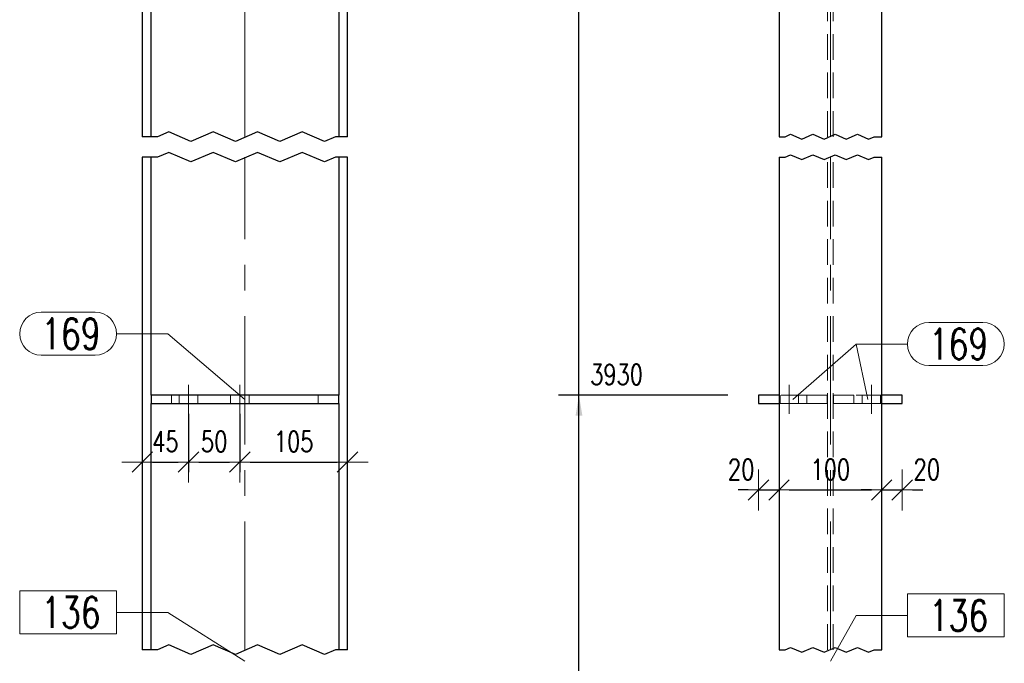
# Model space of a CAD drawing. Header units: millimetres. Extents: x -165 to 441, y 14674 to 15169.
# Tile 6 of 21: x 32 to 128, y 14897 to 14960. Entities that reach past the tile are written whole.
import ezdxf

# ---------------------------------------------------------------- set-up
doc = ezdxf.new("R2010")
doc.units = ezdxf.units.MM
doc.header["$LTSCALE"] = 10
doc.linetypes.add('HIDDEN', pattern=[0.375, 0.25, -0.125])
doc.linetypes.add('MITTE', pattern=[2, 1.25, -0.25, 0.25, -0.25])
doc.layers.get('Defpoints').update_dxf_attribs({"color": 1})
for name, color, linetype, lineweight in [('PS_DIM', 4, 'Continuous', 13), ('PS_Hidden', 2, 'HIDDEN', 9), ('PS_Mid', 5, 'MITTE', 15), ('PS_Pos', 1, 'Continuous', 15), ('PS_Shape', 161, 'Continuous', 30), ('PS_SOLID', 7, 'Continuous', 30)]:
    doc.layers.add(name, color=color, linetype=linetype, lineweight=lineweight)
doc.styles.add('simplex', font='simplex.shx', dxfattribs={"width": 0.75})
doc.dimstyles.new('1_10_GŁ_DS1-LS10', dxfattribs={"dimtxt": 2, "dimasz": 2, "dimexe": 2, "dimexo": 5, "dimgap": 1, "dimtad": 1, "dimjust": 4, "dimdec": 0, "dimlfac": 10, "dimtxsty": 'simplex', "dimblk1": 'NONE', "dimsah": 1, "dimcen": 2, "dimclrd": 256, "dimclre": 256, "dimclrt": 3, "dimadec": 1, "dimazin": 0, "dimtfac": 1, "dimtdec": 0, "dimtmove": 2, "dimatfit": 3, "dimfxl": 1, "dimarcsym": 0})
doc.dimstyles.new('1_10_PRZ', dxfattribs={"dimtxt": 2, "dimasz": 1, "dimexe": 2, "dimexo": 5, "dimgap": 1, "dimtad": 1, "dimdec": 0, "dimlfac": 10, "dimtxsty": 'simplex', "dimblk": 'dimznak', "dimcen": 2, "dimse1": 1, "dimse2": 1, "dimclrt": 3, "dimadec": 1, "dimazin": 0, "dimtfac": 1, "dimtdec": 0, "dimtix": 1, "dimtmove": 2, "dimatfit": 3, "dimldrblk": 'dim-grot', "dimfxl": 1, "dimarcsym": 0})
doc.dimstyles.new('1_10_SC', dxfattribs={"dimtxt": 2, "dimasz": 1, "dimexe": 1, "dimexo": 1, "dimgap": 1, "dimtad": 1, "dimdec": 0, "dimlfac": 10, "dimtxsty": 'simplex', "dimblk": 'dimznak', "dimcen": 2, "dimclrd": 256, "dimclre": 256, "dimclrt": 3, "dimadec": 1, "dimazin": 0, "dimtfac": 1, "dimtdec": 0, "dimtix": 1, "dimtmove": 2, "dimatfit": 3, "dimldrblk": 'dim-grot', "dimfxl": 1, "dimarcsym": 0})

# ---------------------------------------------------------------- blocks, each defined once
blk = doc.blocks.new('*D54')
at = {"layer": 'Defpoints', "color": 0, "transparency": 16777216}
for p in [(86.38, 14923.193), (105.88, 14923.193), (115.88, 14820.893)]:
    blk.add_point(p, dxfattribs=at)
at = {"layer": 'PS_DIM', "lineweight": -2, "transparency": 16777216}
for p, q in [((100.88, 14923.193), (84.38, 14923.193)), ((86.38, 14820.893), (86.38, 14921.193)), ((110.88, 14820.893), (84.38, 14820.893))]:
    blk.add_line(p, q, dxfattribs=at)
at = {"layer": 'PS_DIM', "transparency": 16777216}
blk.add_solid([(86.047, 14921.193), (86.714, 14921.193), (86.38, 14923.193)], dxfattribs=at)
at = {"layer": 'PS_DIM', "color": 3, "transparency": 16777216, "insert": (90.043, 14925.213), "char_height": 2, "attachment_point": 5, "rotation": 0.0573, "style": 'simplex'}
blk.add_mtext('3930', dxfattribs=at)
blk = doc.blocks.new('_None')
blk = doc.blocks.new('*D55')
at = {"layer": 'Defpoints', "color": 0, "transparency": 16777216}
for p in [(86.38, 14973.669), (105.88, 14973.669), (115.88, 14820.893)]:
    blk.add_point(p, dxfattribs=at)
at = {"layer": 'PS_DIM', "lineweight": -2, "transparency": 16777216}
for p, q in [((100.88, 14973.669), (84.38, 14973.669)), ((86.38, 14820.893), (86.38, 14971.669)), ((110.88, 14820.893), (84.38, 14820.893))]:
    blk.add_line(p, q, dxfattribs=at)
at = {"layer": 'PS_DIM', "transparency": 16777216}
blk.add_solid([(86.047, 14971.669), (86.714, 14971.669), (86.38, 14973.669)], dxfattribs=at)
at = {"layer": 'PS_DIM', "color": 3, "transparency": 16777216, "insert": (90.043, 14971.649), "char_height": 2, "attachment_point": 5, "rotation": 0.0573, "style": 'simplex'}
blk.add_mtext('5372', dxfattribs=at)
blk = doc.blocks.new('*D56')
at = {"layer": 'Defpoints', "color": 0, "transparency": 16777216}
for p in [(86.38, 14975.072), (104.047, 14975.072), (115.88, 14820.893)]:
    blk.add_point(p, dxfattribs=at)
at = {"layer": 'PS_DIM', "lineweight": -2, "transparency": 16777216}
for p, q in [((99.047, 14975.072), (84.38, 14975.072)), ((86.38, 14820.893), (86.38, 14973.072)), ((110.88, 14820.893), (84.38, 14820.893))]:
    blk.add_line(p, q, dxfattribs=at)
at = {"layer": 'PS_DIM', "transparency": 16777216}
blk.add_solid([(86.047, 14973.072), (86.714, 14973.072), (86.38, 14975.072)], dxfattribs=at)
at = {"layer": 'PS_DIM', "color": 3, "transparency": 16777216, "insert": (90.008, 14977.092), "char_height": 2, "attachment_point": 5, "rotation": 0.0573, "style": 'simplex'}
blk.add_mtext('5386', dxfattribs=at)
blk = doc.blocks.new('dimznak')
at = {"color": 0}
for points in [[(0, 2), (0, -2)], [(-2, 0), (2, 0)]]:
    blk.add_lwpolyline(points, dxfattribs=at)
at = {"color": 2}
blk.add_lwpolyline([(1, 1), (-1, -1)], dxfattribs=at)
blk = doc.blocks.new('*D60')
at = {"layer": 'Defpoints', "color": 0, "transparency": 16777216}
for p in [(103.88, 14922.393), (105.88, 14922.393), (105.88, 14913.964)]:
    blk.add_point(p, dxfattribs=at)
at = {"layer": 'PS_DIM', "color": 0, "lineweight": -2, "transparency": 16777216}
for p, q in [((102.88, 14913.964), (101.88, 14913.964)), ((103.88, 14913.964), (105.88, 14913.964)), ((106.88, 14913.964), (107.88, 14913.964))]:
    blk.add_line(p, q, dxfattribs=at)
blk.add_blockref('dimznak', (103.88, 14913.964), dxfattribs=at)
at = {"layer": 'PS_DIM', "color": 0, "lineweight": -2, "transparency": 16777216, "rotation": 180}
blk.add_blockref('dimznak', (105.88, 14913.964), dxfattribs=at)
at = {"layer": 'PS_DIM', "color": 3, "transparency": 16777216, "insert": (102.19, 14915.964), "char_height": 2, "attachment_point": 5, "style": 'simplex'}
blk.add_mtext('20', dxfattribs=at)
blk = doc.blocks.new('dim-grot')
blk.add_hatch(color=256).paths.add_polyline_path([(0, 0), (-2, 0.5), (-2, -0.5)])
blk.add_lwpolyline([(0, 0), (-2, 0.5), (-2, -0.5), (0, 0)])
blk = doc.blocks.new('*D61')
at = {"layer": 'Defpoints', "color": 0, "transparency": 16777216}
for p in [(105.88, 14922.393), (115.88, 14922.393), (115.88, 14913.964)]:
    blk.add_point(p, dxfattribs=at)
at = {"layer": 'PS_DIM', "color": 0, "lineweight": -2, "transparency": 16777216}
blk.add_line((106.88, 14913.964), (114.88, 14913.964), dxfattribs=at)
at = {"layer": 'PS_DIM', "color": 0, "lineweight": -2, "transparency": 16777216, "rotation": 180}
blk.add_blockref('dimznak', (105.88, 14913.964), dxfattribs=at)
at = {"layer": 'PS_DIM', "color": 0, "lineweight": -2, "transparency": 16777216}
blk.add_blockref('dimznak', (115.88, 14913.964), dxfattribs=at)
at = {"layer": 'PS_DIM', "color": 3, "transparency": 16777216, "insert": (110.88, 14915.964), "char_height": 2, "attachment_point": 5, "style": 'simplex'}
blk.add_mtext('100', dxfattribs=at)
blk = doc.blocks.new('*D62')
at = {"layer": 'Defpoints', "color": 0, "transparency": 16777216}
for p in [(115.88, 14922.393), (117.88, 14922.393), (117.88, 14913.964)]:
    blk.add_point(p, dxfattribs=at)
at = {"layer": 'PS_DIM', "color": 0, "lineweight": -2, "transparency": 16777216}
for p, q in [((114.88, 14913.964), (113.88, 14913.964)), ((115.88, 14913.964), (117.88, 14913.964)), ((118.88, 14913.964), (119.88, 14913.964))]:
    blk.add_line(p, q, dxfattribs=at)
blk.add_blockref('dimznak', (115.88, 14913.964), dxfattribs=at)
at = {"layer": 'PS_DIM', "color": 0, "lineweight": -2, "transparency": 16777216, "rotation": 180}
blk.add_blockref('dimznak', (117.88, 14913.964), dxfattribs=at)
at = {"layer": 'PS_DIM', "color": 3, "transparency": 16777216, "insert": (120.283, 14915.964), "char_height": 2, "attachment_point": 5, "style": 'simplex'}
blk.add_mtext('20', dxfattribs=at)
blk = doc.blocks.new('*D71')
at = {"layer": 'Defpoints', "color": 0, "transparency": 16777216}
for p in [(48.326, 14921.393), (43.826, 14919.984), (48.326, 14916.68)]:
    blk.add_point(p, dxfattribs=at)
at = {"layer": 'PS_DIM', "color": 0, "lineweight": -2, "transparency": 16777216}
blk.add_line((44.826, 14916.68), (47.326, 14916.68), dxfattribs=at)
at = {"layer": 'PS_DIM', "color": 0, "lineweight": -2, "transparency": 16777216, "rotation": 180}
blk.add_blockref('dimznak', (43.826, 14916.68), dxfattribs=at)
at = {"layer": 'PS_DIM', "color": 0, "lineweight": -2, "transparency": 16777216}
blk.add_blockref('dimznak', (48.326, 14916.68), dxfattribs=at)
at = {"layer": 'PS_DIM', "color": 3, "transparency": 16777216, "insert": (46.076, 14918.68), "char_height": 2, "attachment_point": 5, "style": 'simplex'}
blk.add_mtext('45', dxfattribs=at)
blk = doc.blocks.new('*D72')
at = {"layer": 'Defpoints', "color": 0, "transparency": 16777216}
for p in [(48.326, 14922.393), (53.326, 14922.393), (53.326, 14916.68)]:
    blk.add_point(p, dxfattribs=at)
at = {"layer": 'PS_DIM', "lineweight": -2, "transparency": 16777216}
for p, q in [((48.326, 14921.393), (48.326, 14915.68)), ((53.326, 14921.393), (53.326, 14915.68)), ((49.326, 14916.68), (52.326, 14916.68))]:
    blk.add_line(p, q, dxfattribs=at)
at = {"layer": 'PS_DIM', "lineweight": -2, "transparency": 16777216, "rotation": 180}
blk.add_blockref('dimznak', (48.326, 14916.68), dxfattribs=at)
at = {"layer": 'PS_DIM', "lineweight": -2, "transparency": 16777216}
blk.add_blockref('dimznak', (53.326, 14916.68), dxfattribs=at)
at = {"layer": 'PS_DIM', "color": 3, "transparency": 16777216, "insert": (50.826, 14918.68), "char_height": 2, "attachment_point": 5, "style": 'simplex'}
blk.add_mtext('50', dxfattribs=at)
blk = doc.blocks.new('*D73')
at = {"layer": 'Defpoints', "color": 0, "transparency": 16777216}
for p in [(53.326, 14921.393), (63.826, 14920.598), (63.826, 14916.68)]:
    blk.add_point(p, dxfattribs=at)
at = {"layer": 'PS_DIM', "color": 0, "lineweight": -2, "transparency": 16777216}
blk.add_line((54.326, 14916.68), (62.826, 14916.68), dxfattribs=at)
at = {"layer": 'PS_DIM', "color": 0, "lineweight": -2, "transparency": 16777216, "rotation": 180}
blk.add_blockref('dimznak', (53.326, 14916.68), dxfattribs=at)
at = {"layer": 'PS_DIM', "color": 0, "lineweight": -2, "transparency": 16777216}
blk.add_blockref('dimznak', (63.826, 14916.68), dxfattribs=at)
at = {"layer": 'PS_DIM', "color": 3, "transparency": 16777216, "insert": (58.576, 14918.68), "char_height": 2, "attachment_point": 5, "style": 'simplex'}
blk.add_mtext('105', dxfattribs=at)
blk = doc.blocks.new('*X228')
at = {"color": 1}
for p, q in [((46.396, 14948.851), (45.312, 14948.393)), ((48.563, 14947.935), (46.396, 14948.851)), ((50.73, 14948.851), (48.563, 14947.935)), ((52.898, 14947.935), (50.73, 14948.851)), ((55.065, 14948.851), (52.898, 14947.935)), ((57.232, 14947.935), (55.065, 14948.851)), ((59.399, 14948.851), (57.232, 14947.935)), ((61.566, 14947.935), (59.399, 14948.851)), ((45.312, 14948.393), (43.826, 14948.393)), ((62.65, 14948.393), (61.566, 14947.935)), ((63.826, 14948.393), (62.65, 14948.393)), ((46.396, 14946.851), (45.312, 14946.393)), ((48.563, 14945.935), (46.396, 14946.851)), ((50.73, 14946.851), (48.563, 14945.935)), ((52.898, 14945.935), (50.73, 14946.851)), ((55.065, 14946.851), (52.898, 14945.935)), ((57.232, 14945.935), (55.065, 14946.851)), ((59.399, 14946.851), (57.232, 14945.935)), ((61.566, 14945.935), (59.399, 14946.851)), ((45.312, 14946.393), (43.826, 14946.393)), ((62.65, 14946.393), (61.566, 14945.935)), ((63.826, 14946.393), (62.65, 14946.393)), ((46.396, 14898.851), (45.312, 14898.393)), ((48.563, 14897.935), (46.396, 14898.851)), ((50.73, 14898.851), (48.563, 14897.935)), ((52.898, 14897.935), (50.73, 14898.851)), ((55.065, 14898.851), (52.898, 14897.935)), ((57.232, 14897.935), (55.065, 14898.851)), ((59.399, 14898.851), (57.232, 14897.935)), ((61.566, 14897.935), (59.399, 14898.851)), ((45.312, 14898.393), (43.826, 14898.393)), ((62.65, 14898.393), (61.566, 14897.935)), ((63.826, 14898.393), (62.65, 14898.393))]:
    blk.add_line(p, q, dxfattribs=at)
at = {"layer": 'PS_Hidden', "color": 2, "linetype": 'HIDDEN'}
for p, q in [((62.976, 14948.393), (62.976, 14973.669)), ((62.976, 14898.393), (62.976, 14946.393)), ((44.676, 14923.193), (44.676, 14922.393)), ((46.676, 14923.193), (46.676, 14922.393)), ((47.426, 14923.193), (47.426, 14922.393)), ((49.226, 14922.393), (49.226, 14923.193)), ((52.426, 14923.193), (52.426, 14922.393)), ((54.226, 14922.393), (54.226, 14923.193)), ((60.976, 14923.193), (60.976, 14922.393))]:
    blk.add_line(p, q, dxfattribs=at)
at = {"layer": 'PS_Mid', "color": 5, "linetype": 'MITTE'}
for p, q in [((53.826, 14948.393), (53.826, 14978.669)), ((53.826, 14898.393), (53.826, 14946.393)), ((48.326, 14921.393), (48.326, 14924.193)), ((48.326, 14921.393), (48.326, 14924.193)), ((53.326, 14921.393), (53.326, 14924.193)), ((53.326, 14921.393), (53.326, 14924.193))]:
    blk.add_line(p, q, dxfattribs=at)
at = {"layer": 'PS_SOLID', "color": 7, "linetype": 'Continuous'}
for p, q in [((43.826, 14972.602), (43.826, 14948.393)), ((44.676, 14948.393), (44.676, 14972.393)), ((62.976, 14972.393), (62.976, 14948.393)), ((63.826, 14948.393), (63.826, 14972.602)), ((43.826, 14946.393), (43.826, 14898.393)), ((44.676, 14923.193), (44.676, 14946.393)), ((62.976, 14946.393), (62.976, 14923.193)), ((63.826, 14898.393), (63.826, 14946.393)), ((62.976, 14923.193), (44.676, 14923.193)), ((44.676, 14923.193), (44.676, 14922.393)), ((62.976, 14922.393), (62.976, 14923.193)), ((44.676, 14922.393), (48.326, 14922.393)), ((44.676, 14898.393), (44.676, 14922.393)), ((48.326, 14922.393), (53.326, 14922.393)), ((53.326, 14922.393), (62.976, 14922.393)), ((62.976, 14922.393), (62.976, 14898.393))]:
    blk.add_line(p, q, dxfattribs=at)
blk = doc.blocks.new('*X229')
at = {"color": 1}
for p, q in [((41.326, 14904.13), (31.876, 14904.13)), ((31.876, 14904.13), (31.876, 14899.93)), ((41.326, 14899.93), (41.326, 14904.13)), ((41.326, 14902.03), (46.326, 14902.03)), ((53.826, 14897.281), (46.326, 14902.03)), ((31.876, 14899.93), (41.326, 14899.93))]:
    blk.add_line(p, q, dxfattribs=at)
at = {"color": 2, "style": 'simplex', "width": 0.75}
blk.add_text('136', height=3, dxfattribs=at).set_placement((33.976, 14900.53))
blk = doc.blocks.new('*X232')
at = {"color": 1}
for p, q in [((33.976, 14931.286), (39.226, 14931.286)), ((41.326, 14929.186), (46.326, 14929.186)), ((53.826, 14922.793), (46.326, 14929.186)), ((33.976, 14927.086), (39.226, 14927.086))]:
    blk.add_line(p, q, dxfattribs=at)
for centre, start, end in [((33.976, 14929.186), 90, 270), ((39.226, 14929.186), 270, 90)]:
    blk.add_arc(centre, 2.1, start, end, dxfattribs=at)
at = {"color": 2, "style": 'simplex', "width": 0.75}
blk.add_text('169', height=3, dxfattribs=at).set_placement((33.976, 14927.686))
blk = doc.blocks.new('*X233')
at = {"color": 1}
for p, q in [((33.976, 14931.286), (39.226, 14931.286)), ((41.326, 14929.186), (46.326, 14929.186)), ((53.826, 14922.793), (46.326, 14929.186)), ((33.976, 14927.086), (39.226, 14927.086))]:
    blk.add_line(p, q, dxfattribs=at)
for centre, start, end in [((33.976, 14929.186), 90, 270), ((39.226, 14929.186), 270, 90)]:
    blk.add_arc(centre, 2.1, start, end, dxfattribs=at)
at = {"color": 2, "style": 'simplex', "width": 0.75}
blk.add_text('169', height=3, dxfattribs=at).set_placement((33.976, 14927.686))
blk = doc.blocks.new('*X245')
at = {"color": 1}
for p, q in [((105.88, 14948.393), (106.469, 14948.393)), ((106.469, 14948.393), (107.01, 14948.622)), ((107.01, 14948.622), (108.094, 14948.164)), ((108.094, 14948.164), (109.178, 14948.622)), ((109.178, 14948.622), (110.261, 14948.164)), ((110.261, 14948.164), (111.345, 14948.622)), ((111.345, 14948.622), (112.428, 14948.164)), ((112.428, 14948.164), (113.512, 14948.622)), ((113.512, 14948.622), (114.596, 14948.164)), ((114.596, 14948.164), (115.137, 14948.393)), ((115.137, 14948.393), (115.88, 14948.393)), ((105.88, 14946.393), (106.469, 14946.393)), ((106.469, 14946.393), (107.01, 14946.622)), ((107.01, 14946.622), (108.094, 14946.164)), ((108.094, 14946.164), (109.178, 14946.622)), ((109.178, 14946.622), (110.261, 14946.164)), ((110.261, 14946.164), (111.345, 14946.622)), ((111.345, 14946.622), (112.428, 14946.164)), ((112.428, 14946.164), (113.512, 14946.622)), ((113.512, 14946.622), (114.596, 14946.164)), ((114.596, 14946.164), (115.137, 14946.393)), ((115.137, 14946.393), (115.88, 14946.393)), ((105.88, 14898.393), (106.469, 14898.393)), ((106.469, 14898.393), (107.01, 14898.622)), ((107.01, 14898.622), (108.094, 14898.164)), ((108.094, 14898.164), (109.178, 14898.622)), ((109.178, 14898.622), (110.261, 14898.164)), ((110.261, 14898.164), (111.345, 14898.622)), ((111.345, 14898.622), (112.428, 14898.164)), ((112.428, 14898.164), (113.512, 14898.622)), ((113.512, 14898.622), (114.596, 14898.164)), ((114.596, 14898.164), (115.137, 14898.393)), ((115.137, 14898.393), (115.88, 14898.393))]:
    blk.add_line(p, q, dxfattribs=at)
at = {"layer": 'PS_Hidden', "color": 2, "linetype": 'HIDDEN'}
for p, q in [((105.88, 14973.669), (105.88, 14948.393)), ((110.6, 14948.393), (110.6, 14973.166)), ((111.16, 14948.393), (111.16, 14973.106)), ((105.88, 14946.393), (105.88, 14923.193)), ((110.6, 14898.393), (110.6, 14946.393)), ((111.16, 14898.393), (111.16, 14946.393)), ((105.88, 14923.193), (105.88, 14922.393)), ((108.58, 14923.193), (105.88, 14923.193)), ((105.98, 14923.193), (105.98, 14922.393)), ((107.78, 14922.393), (107.78, 14923.193)), ((108.619, 14923.193), (108.58, 14923.193)), ((108.58, 14923.193), (108.58, 14922.393)), ((108.733, 14923.193), (108.619, 14923.193)), ((108.917, 14923.193), (108.733, 14923.193)), ((109.166, 14923.193), (108.917, 14923.193)), ((109.469, 14923.193), (109.166, 14923.193)), ((109.815, 14923.193), (109.469, 14923.193)), ((110.19, 14923.193), (109.815, 14923.193)), ((110.58, 14923.193), (110.19, 14923.193)), ((110.58, 14922.393), (110.58, 14923.193)), ((111.571, 14923.193), (111.18, 14923.193)), ((111.18, 14923.193), (111.18, 14922.393)), ((111.946, 14923.193), (111.571, 14923.193)), ((112.292, 14923.193), (111.946, 14923.193)), ((112.595, 14923.193), (112.292, 14923.193)), ((112.843, 14923.193), (112.595, 14923.193)), ((113.028, 14923.193), (112.843, 14923.193)), ((113.142, 14923.193), (113.028, 14923.193)), ((113.18, 14923.193), (113.142, 14923.193)), ((113.18, 14922.393), (113.18, 14923.193)), ((113.18, 14922.393), (113.18, 14923.193)), ((115.88, 14923.193), (113.18, 14923.193)), ((113.98, 14923.193), (113.98, 14922.393)), ((115.78, 14922.393), (115.78, 14923.193)), ((105.88, 14922.393), (106.88, 14922.393)), ((105.88, 14922.393), (105.88, 14898.393)), ((106.88, 14922.393), (108.58, 14922.393)), ((108.58, 14922.393), (108.619, 14922.393)), ((108.619, 14922.393), (108.733, 14922.393)), ((108.733, 14922.393), (108.917, 14922.393)), ((108.917, 14922.393), (109.166, 14922.393)), ((109.166, 14922.393), (109.469, 14922.393)), ((109.469, 14922.393), (109.815, 14922.393)), ((109.815, 14922.393), (110.19, 14922.393)), ((110.19, 14922.393), (110.58, 14922.393)), ((111.18, 14922.393), (111.571, 14922.393)), ((111.571, 14922.393), (111.946, 14922.393)), ((111.946, 14922.393), (112.292, 14922.393)), ((112.292, 14922.393), (112.595, 14922.393)), ((112.595, 14922.393), (112.843, 14922.393)), ((112.843, 14922.393), (113.028, 14922.393)), ((113.028, 14922.393), (113.142, 14922.393)), ((113.142, 14922.393), (113.18, 14922.393)), ((113.18, 14922.393), (114.88, 14922.393)), ((114.88, 14922.393), (115.88, 14922.393))]:
    blk.add_line(p, q, dxfattribs=at)
at = {"layer": 'PS_Mid', "color": 5, "linetype": 'MITTE'}
for p, q in [((110.88, 14948.393), (110.88, 14978.669)), ((110.88, 14898.393), (110.88, 14946.393)), ((106.88, 14921.393), (106.88, 14924.193)), ((106.88, 14921.393), (106.88, 14924.193)), ((114.88, 14921.393), (114.88, 14924.193)), ((114.88, 14921.393), (114.88, 14924.193))]:
    blk.add_line(p, q, dxfattribs=at)
at = {"layer": 'PS_SOLID', "color": 7, "linetype": 'Continuous'}
for p, q in [((105.88, 14973.669), (105.88, 14948.393)), ((115.88, 14948.393), (115.88, 14972.602)), ((105.88, 14946.393), (105.88, 14898.393)), ((115.88, 14898.393), (115.88, 14946.393)), ((105.88, 14923.193), (103.88, 14923.193)), ((103.88, 14923.193), (103.88, 14922.393)), ((117.88, 14923.193), (115.88, 14923.193)), ((117.88, 14922.393), (117.88, 14923.193)), ((103.88, 14922.393), (105.88, 14922.393)), ((115.88, 14922.393), (117.88, 14922.393))]:
    blk.add_line(p, q, dxfattribs=at)
blk = doc.blocks.new('*X246')
at = {"color": 1}
for p, q in [((127.83, 14903.833), (118.38, 14903.833)), ((118.38, 14903.833), (118.38, 14899.633)), ((127.83, 14899.633), (127.83, 14903.833)), ((110.88, 14897.281), (113.38, 14901.733)), ((113.38, 14901.733), (118.38, 14901.733)), ((118.38, 14899.633), (127.83, 14899.633))]:
    blk.add_line(p, q, dxfattribs=at)
at = {"color": 2, "style": 'simplex', "width": 0.75}
blk.add_text('136', height=3, dxfattribs=at).set_placement((120.48, 14900.233))
blk = doc.blocks.new('*X248')
at = {"color": 1}
for p, q in [((120.48, 14930.284), (125.73, 14930.284)), ((114.53, 14922.793), (113.38, 14928.184)), ((113.38, 14928.184), (118.38, 14928.184)), ((120.48, 14926.084), (125.73, 14926.084))]:
    blk.add_line(p, q, dxfattribs=at)
for centre, start, end in [((120.48, 14928.184), 90, 270), ((125.73, 14928.184), 270, 90)]:
    blk.add_arc(centre, 2.1, start, end, dxfattribs=at)
at = {"color": 2, "style": 'simplex', "width": 0.75}
blk.add_text('169', height=3, dxfattribs=at).set_placement((120.48, 14926.684))
blk = doc.blocks.new('*X249')
at = {"color": 1}
for p, q in [((120.48, 14930.284), (125.73, 14930.284)), ((107.23, 14922.793), (113.38, 14928.184)), ((113.38, 14928.184), (118.38, 14928.184)), ((120.48, 14926.084), (125.73, 14926.084))]:
    blk.add_line(p, q, dxfattribs=at)
for centre, start, end in [((120.48, 14928.184), 90, 270), ((125.73, 14928.184), 270, 90)]:
    blk.add_arc(centre, 2.1, start, end, dxfattribs=at)
at = {"color": 2, "style": 'simplex', "width": 0.75}
blk.add_text('169', height=3, dxfattribs=at).set_placement((120.48, 14926.684))

msp = doc.modelspace()

# ---------------------------------------------------------------- block references
at = {"layer": 'PS_Pos'}
for name in ['*X232', '*X233', '*X249', '*X248', '*X229', '*X246']:
    msp.add_blockref(name, (0, 0), dxfattribs=at)
at = {"layer": 'PS_Shape', "color": 66}
for name in ['*X228', '*X245']:
    msp.add_blockref(name, (0, 0), dxfattribs=at)

# ---------------------------------------------------------------- dimensions: what is measured, and where the dimension line sits
at = {"layer": 'PS_DIM'}
for base, p2, text, picture, middle in [((86.38, 14975.072), (104.047, 14975.072), '5386', '*D56', (90.008, 14977.092)), ((86.38, 14973.669), (105.88, 14973.669), '5372', '*D55', (90.043, 14971.649)), ((86.38, 14923.193), (105.88, 14923.193), '3930', '*D54', (90.043, 14925.213))]:
    dim = msp.add_linear_dim(base=base, p1=(115.88, 14820.893), p2=p2, angle=90, text=text, dimstyle='1_10_GŁ_DS1-LS10', dxfattribs=at)
    dim.commit()
    dim.dimension.update_dxf_attribs({"geometry": picture, "text_midpoint": middle, "dimtype": 128, "text_rotation": 0.0573})
for base, p1, p2, dimstyle, picture, middle in [((53.326, 14916.68), (48.326, 14922.393), (53.326, 14922.393), '1_10_SC', '*D72', (50.826, 14918.68)), ((115.88, 14913.964), (105.88, 14922.393), (115.88, 14922.393), '1_10_PRZ', '*D61', (110.88, 14915.964)), ((48.326, 14916.68), (43.826, 14919.984), (48.326, 14921.393), '1_10_PRZ', '*D71', (46.076, 14918.68)), ((63.826, 14916.68), (53.326, 14921.393), (63.826, 14920.598), '1_10_PRZ', '*D73', (58.576, 14918.68))]:
    dim = msp.add_linear_dim(base=base, p1=p1, p2=p2, dimstyle=dimstyle, dxfattribs=at)
    dim.commit()
    dim.dimension.update_dxf_attribs({"geometry": picture, "text_midpoint": middle})
for base, p1, p2, picture, middle in [((105.88, 14913.964), (103.88, 14922.393), (105.88, 14922.393), '*D60', (102.19, 14915.964)), ((117.88, 14913.964), (115.88, 14922.393), (117.88, 14922.393), '*D62', (120.283, 14915.964))]:
    dim = msp.add_linear_dim(base=base, p1=p1, p2=p2, dimstyle='1_10_PRZ', dxfattribs=at)
    dim.commit()
    dim.dimension.update_dxf_attribs({"geometry": picture, "text_midpoint": middle, "dimtype": 128})

doc.saveas('drawing.dxf')
